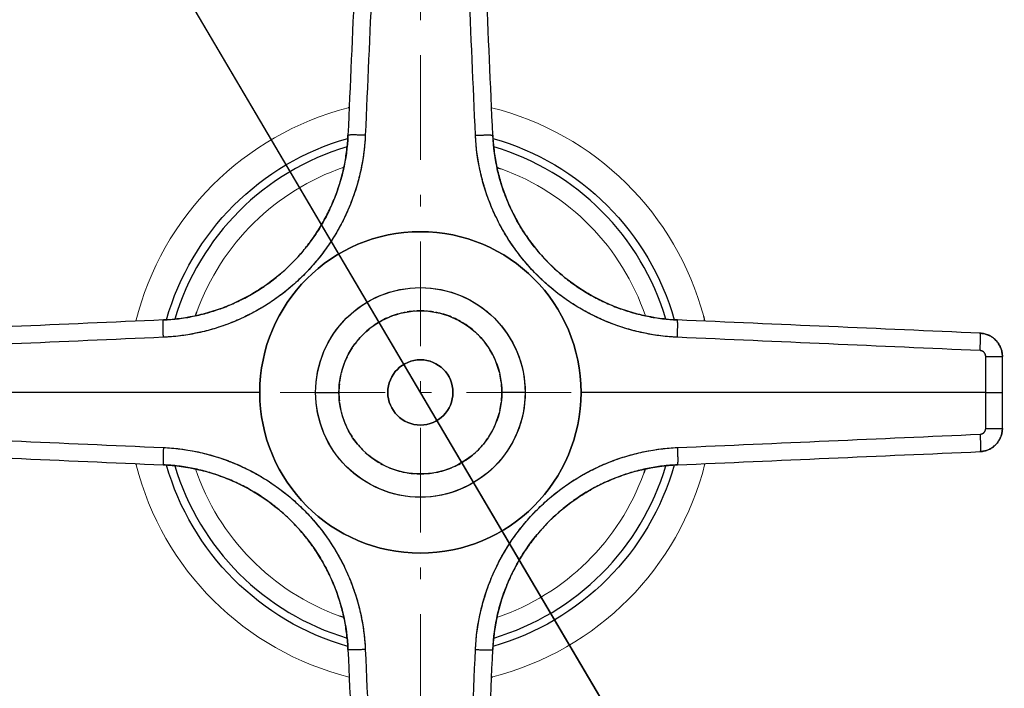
# Model space of a CAD drawing. Header units: millimetres. Extents: x 18 to 610, y -123 to 280.
# Tile 57 of 83: x 425 to 467, y -43 to -14. Entities that reach past the tile are written whole.
import ezdxf

# ---------------------------------------------------------------- set-up
doc = ezdxf.new("R2010")
doc.units = ezdxf.units.MM
doc.linetypes.add('CENTER', pattern=[8, 4.5, -1.5, 0.5, -1.5])
doc.linetypes.add('SOLID', pattern=[0])
doc.styles.add('Arial', font='Arial.ttf', dxfattribs={"height": 7})
doc.dimstyles.get("Standard").update_dxf_attribs({"dimtxt": 5, "dimasz": 5, "dimexe": 0.18, "dimexo": 0.0625, "dimgap": 0.09, "dimtad": 0, "dimtih": 1, "dimtoh": 1, "dimdec": 4, "dimzin": 0, "dimdsep": 46, "dimtxsty": 'Arial', "dimcen": 0.09, "dimadec": 0, "dimazin": 0, "dimtfac": 1, "dimtdec": 4, "dimtofl": 0, "dimtmove": 0, "dimatfit": 3, "dimfxl": 0, "dimtolj": 1, "dimtzin": 0, "dimarcsym": 0})

# ---------------------------------------------------------------- blocks, each defined once
blk = doc.blocks.new('*D6')
at = {"color": 0, "lineweight": -2}
for p, q in [((475.144, -86.426), (389.107, 59.337)), ((408.976, 25.674), (471.585, -80.398))]:
    blk.add_line(p, q, dxfattribs=at)
at = {"color": 0}
blk.add_solid([(470.581, -80.991), (472.59, -79.805), (475.144, -86.426)], dxfattribs=at)
at = {"layer": 'Defpoints', "color": 0}
for p in [(408.976, 25.674), (475.144, -86.426)]:
    blk.add_point(p, dxfattribs=at)
at = {"color": 0, "lineweight": 9, "insert": (405.057, 46.609), "char_height": 7, "attachment_point": 5, "rotation": 300.5513, "style": 'Arial'}
blk.add_mtext('\\A1;Ø130.2', dxfattribs=at)
blk = doc.blocks.new('BlockOfCenters_5', base_point=(442.06, -30.376))
at = {"color": 6, "linetype": 'CENTER', "lineweight": 9}
for points in [[(442.06, 48.104), (442.06, -108.856)], [(520.54, -30.376), (363.58, -30.376)]]:
    blk.add_lwpolyline(points, dxfattribs=at)
blk = doc.blocks.new('BlockOfViews_7')
at = {"linetype": 'SOLID', "lineweight": 30}
for p, q in [((435.16, -30.376, 73.928), (417.777, -30.376, 73.169)), ((466.343, -30.376, 73.169), (448.96, -30.376, 73.928))]:
    blk.add_line(p, q, dxfattribs=at)
for centre, radius, start, end in [((442.06, -30.376, -7.773), 65.4, 48.54992, 318.36116), ((442.06, -30.376, 10.227), 65.086, 48.87291, 318.68174), ((442.06, -30.376, 10.227), 45.553, 33.4651, 175.5936), ((442.06, -30.376, 10.227), 45.519, 33.399, 175.5901), ((442.06, -30.376, 23.995), 12.6, 104.0456, 104.2857), ((442.06, -30.376, 64.134), 11.007, 106.6172, 163.3828), ((442.06, -30.376, 64.134), 11.007, 16.6172, 73.3828), ((442.06, -30.376, 73.928), 6.9, 0.001, 179.999), ((442.06, -30.376, 72.928), 3.5, 100.8164, 112.5213), ((442.06, -30.376, 72.928), 3.5, 93.6828, 99.2976), ((442.06, -30.376, 72.928), 3.5, 87.429, 92.5629), ((442.06, -30.376, 72.928), 3.5, 80.7108, 86.3286), ((442.06, -30.376, 72.928), 3.5, 67.4787, 79.1894), ((442.06, -30.376, 72.928), 3.5, 120.863, 132.5532), ((442.06, -30.376, 72.928), 3.5, 113.8253, 119.4408), ((442.06, -30.376, 72.928), 3.5, 60.5681, 66.1841), ((442.06, -30.376, 72.928), 3.5, 47.4507, 59.1384), ((442.06, -30.376, 23.995), 12.6, 14.0452, 15), ((442.06, -30.376, 72.928), 3.5, 133.9524, 139.6007), ((442.06, -30.376, 72.928), 3.5, 40.4066, 46.0535), ((442.06, -30.376, 72.928), 3.5, 140.8344, 145.8478), ((442.06, -30.376, 72.928), 3.5, 34.1472, 39.1619), ((442.06, -30.376, 72.928), 3.5, 146.9964, 152.6056), ((442.06, -30.376, 72.928), 3.5, 27.3985, 33.01), ((442.06, -30.376, 72.928), 3.5, 154.0849, 165.8405), ((442.06, -30.376, 41.928), 1.4, 0, 180), ((442.06, -30.376, 72.928), 3.5, 14.16, 25.9174), ((442.06, -30.376, 72.928), 3.5, 167.1179, 172.775), ((442.06, -30.376, 72.928), 3.5, 7.2266, 12.8842), ((442.06, -30.376, 72.928), 3.5, 174.0862, 180), ((442.06, -30.376, 72.928), 3.5, 0, 5.9132), ((442.06, -30.376, 73.928), 6.9, 180.001, 359.999), ((442.06, -30.376, 72.928), 3.5, 180, 185.9132), ((442.06, -30.376, 41.928), 1.4, 180, 0), ((442.06, -30.376, 72.928), 3.5, 354.0862, 0), ((442.06, -30.376, 72.928), 3.5, 187.2266, 192.8843), ((442.06, -30.376, 72.928), 3.5, 347.1178, 352.775), ((442.06, -30.376, 72.928), 3.5, 194.16, 205.9174), ((442.06, -30.376, 72.928), 3.5, 334.0849, 345.8405), ((442.06, -30.376, 72.928), 3.5, 207.3985, 213.01), ((442.06, -30.376, 72.928), 3.5, 326.9964, 332.6056), ((442.06, -30.376, 72.928), 3.5, 214.1472, 219.1619), ((442.06, -30.376, 72.928), 3.5, 320.8344, 325.8478), ((442.06, -30.376, 72.928), 3.5, 220.4066, 226.0535), ((442.06, -30.376, 72.928), 3.5, 227.4507, 239.1384), ((442.06, -30.376, 72.928), 3.5, 300.863, 312.5531), ((442.06, -30.376, 72.928), 3.5, 313.9524, 319.6007), ((442.06, -30.376, 23.995), 12.6, 194.0456, 194.2857), ((442.06, -30.376, 64.134), 11.007, 196.6172, 253.3828), ((442.06, -30.376, 72.928), 3.5, 240.5681, 246.1841), ((442.06, -30.376, 72.928), 3.5, 247.4787, 259.1894), ((442.06, -30.376, 72.928), 3.5, 260.7108, 266.3286), ((442.06, -30.376, 72.928), 3.5, 273.6829, 279.2976), ((442.06, -30.376, 72.928), 3.5, 280.8164, 292.5213), ((442.06, -30.376, 72.928), 3.5, 293.8253, 299.4408), ((442.06, -30.376, 64.134), 11.007, 286.6172, 343.3828), ((442.06, -30.376, 10.227), 45.553, 184.4064, 339.4342), ((442.06, -30.376, 10.227), 45.519, 184.4099, 339.4181), ((442.06, -30.376, 72.928), 3.5, 267.429, 272.5629), ((442.06, -30.376, 23.995), 12.6, 284.0456, 284.2857)]:
    blk.add_arc(centre, radius, start, end, dxfattribs=at)
at = {"color": 196, "linetype": 'SOLID', "lineweight": 9}
for start, end in [(104.2857, 165.9544), (15, 75.9544), (194.2857, 255.9544), (284.2857, 345.9548)]:
    blk.add_arc((442.06, -30.376, 23.995), 12.6, start, end, dxfattribs=at)
at = {"linetype": 'SOLID', "lineweight": 30, "extrusion": (0, 0, -1)}
for centre, radius, start, end in [((-442.06, -30.376, -25.462), 11.344, 15.9559, 74.0441), ((-442.06, -30.376, -25.462), 11.344, 105.9559, 164.0446), ((-442.06, -30.376, -64.927), 10.207, 108.7945, 109.8305), ((-442.06, -30.376, -73.928), 4.5, 0.001, 179.999), ((-442.06, -30.376, -64.927), 10.207, 18.7945, 19.8305), ((-442.06, -30.376, -41.928), 1.4, 0.0018, 179.9982), ((-442.06, -30.376, -73.928), 4.5, 180.001, 359.999), ((-442.06, -30.376, -41.928), 1.4, 180.0018, 359.9982), ((-442.06, -30.376, -25.462), 11.344, 285.9559, 344.0441), ((-442.06, -30.376, -25.462), 11.344, 195.9554, 254.0441), ((-442.06, -30.376, -64.927), 10.207, 198.7945, 199.8305), ((-442.06, -30.376, -64.927), 10.207, 288.7945, 289.8305)]:
    blk.add_arc(centre, radius, start, end, dxfattribs=at)
at = {"color": 196, "linetype": 'SOLID', "lineweight": 9, "extrusion": (0, 0, -1)}
for start, end in [(19.8305, 71.2055), (109.8305, 161.2055), (289.8305, 341.2055), (199.8305, 251.2055)]:
    blk.add_arc((-442.06, -30.376, -64.927), 10.207, start, end, dxfattribs=at)
at = {"linetype": 'SOLID', "lineweight": 30, "extrusion": (0, -1.75195e-15, -1)}
blk.add_arc((-442.06, -30.376, -73.928), 6.9, 0, 180, dxfattribs=at)
at = {"linetype": 'SOLID', "lineweight": 30, "extrusion": (0, 1.75195e-15, -1)}
blk.add_arc((-442.06, -30.376, -73.928), 6.9, 180, 0, dxfattribs=at)
at = {"linetype": 'SOLID', "lineweight": 30}
for points, knots in [([(439.518, -6.332, 72.427), (439.424, -8.5, 72.521), (439.234, -12.835, 72.709), (439.045, -17.169, 72.895), (438.95, -19.337, 72.987)], [0, 0, 0, 0, 6.51434, 13.028925, 13.028925, 13.028925, 13.028925]), ([(440.265, -6.333, 73.176), (440.17, -8.5, 73.271), (439.98, -12.835, 73.458), (439.789, -17.17, 73.645), (439.693, -19.337, 73.736)], [0, 0, 0, 0, 6.51434, 13.028925, 13.028925, 13.028925, 13.028925]), ([(444.427, -19.337, 73.736), (444.331, -17.17, 73.645), (444.14, -12.835, 73.458), (443.95, -8.5, 73.271), (443.855, -6.333, 73.176)], [0, 0, 0, 0, 6.514585, 13.028925, 13.028925, 13.028925, 13.028925]), ([(445.169, -19.337, 72.987), (445.075, -17.169, 72.895), (444.886, -12.835, 72.709), (444.696, -8.5, 72.521), (444.602, -6.332, 72.427)], [0, 0, 0, 0, 6.514585, 13.028925, 13.028925, 13.028925, 13.028925]), ([(431.02, -27.267, 72.987), (431.236, -27.257, 72.997), (431.452, -27.239, 73.007), (431.881, -27.187, 73.026), (432.094, -27.152, 73.036), (432.518, -27.066, 73.054), (432.728, -27.015, 73.063), (433.144, -26.897, 73.08), (433.349, -26.829, 73.089), (433.754, -26.679, 73.104), (433.954, -26.595, 73.112), (434.345, -26.414, 73.126), (434.538, -26.315, 73.132), (434.914, -26.104, 73.143), (435.098, -25.99, 73.148), (435.457, -25.75, 73.157), (435.632, -25.623, 73.161), (435.971, -25.355, 73.166), (436.135, -25.215, 73.168), (436.452, -24.921, 73.17), (436.605, -24.768, 73.17), (436.899, -24.451, 73.168), (437.039, -24.287, 73.166), (437.307, -23.948, 73.161), (437.434, -23.773, 73.157), (437.674, -23.415, 73.148), (437.787, -23.23, 73.143), (437.999, -22.854, 73.132), (438.097, -22.662, 73.126), (438.279, -22.27, 73.112), (438.362, -22.07, 73.104), (438.513, -21.665, 73.089), (438.58, -21.46, 73.08), (438.699, -21.044, 73.063), (438.75, -20.834, 73.054), (438.836, -20.411, 73.036), (438.871, -20.197, 73.026), (438.923, -19.768, 73.007), (438.941, -19.552, 72.997), (438.95, -19.337, 72.987)], [0, 0, 0, 0, 0.08364, 0.08364, 0.16728, 0.16728, 0.250921, 0.250921, 0.334561, 0.334561, 0.418201, 0.418201, 0.501841, 0.501841, 0.585481, 0.585481, 0.669121, 0.669121, 0.752762, 0.752762, 0.836402, 0.836402, 0.920042, 0.920042, 1.003682, 1.003682, 1.087322, 1.087322, 1.170962, 1.170962, 1.254603, 1.254603, 1.338243, 1.338243, 1.421883, 1.421883, 1.505523, 1.505523, 1.589163, 1.589163, 1.589163, 1.589163]), ([(438.95, -19.337, 72.987), (438.928, -19.849, 73.011), (438.823, -20.614, 73.045), (438.544, -21.603, 73.086), (438.267, -22.321, 73.114), (437.924, -23.012, 73.138), (437.384, -23.885, 73.162), (436.561, -24.877, 73.175), (435.569, -25.7, 73.162), (434.695, -26.24, 73.138), (434.005, -26.583, 73.114), (433.286, -26.86, 73.086), (432.298, -27.139, 73.045), (431.533, -27.244, 73.011), (431.02, -27.267, 72.987)], [0, 0, 0, 0, 1.600006, 2.400337, 3.200989, 4.00207, 4.803581, 6.40589, 8.008198, 8.80971, 9.61079, 10.411442, 11.211774, 12.811779, 12.811779, 12.811779, 12.811779]), ([(439.693, -19.337, 73.736), (439.682, -19.573, 73.746), (439.663, -19.808, 73.756), (439.605, -20.277, 73.775), (439.567, -20.51, 73.785), (439.473, -20.972, 73.803), (439.417, -21.201, 73.812), (439.286, -21.654, 73.83), (439.212, -21.878, 73.838), (439.047, -22.319, 73.854), (438.955, -22.537, 73.861), (438.756, -22.965, 73.875), (438.648, -23.175, 73.881), (438.416, -23.586, 73.893), (438.292, -23.787, 73.898), (438.028, -24.179, 73.907), (437.888, -24.37, 73.91), (437.594, -24.741, 73.915), (437.441, -24.921, 73.917), (437.12, -25.269, 73.919), (436.952, -25.436, 73.919), (436.605, -25.757, 73.917), (436.425, -25.911, 73.915), (436.054, -26.205, 73.91), (435.863, -26.344, 73.907), (435.471, -26.608, 73.898), (435.27, -26.732, 73.893), (434.859, -26.964, 73.881), (434.649, -27.072, 73.875), (434.221, -27.272, 73.861), (434.003, -27.363, 73.854), (433.561, -27.529, 73.838), (433.338, -27.602, 73.83), (432.885, -27.733, 73.812), (432.656, -27.789, 73.803), (432.194, -27.883, 73.785), (431.961, -27.921, 73.775), (431.492, -27.979, 73.756), (431.257, -27.999, 73.746), (431.021, -28.009, 73.736)], [0, 0, 0, 0, 0.685109, 0.685109, 1.370217, 1.370217, 2.055326, 2.055326, 2.740435, 2.740435, 3.425543, 3.425543, 4.110652, 4.110652, 4.795761, 4.795761, 5.480869, 5.480869, 6.165978, 6.165978, 6.851087, 6.851087, 7.536196, 7.536196, 8.221304, 8.221304, 8.906413, 8.906413, 9.591522, 9.591522, 10.27663, 10.27663, 10.961739, 10.961739, 11.646848, 11.646848, 12.331956, 12.331956, 13.017065, 13.017065, 13.017065, 13.017065]), ([(439.693, -19.337, 73.736), (439.668, -19.896, 73.76), (439.553, -20.731, 73.794), (439.246, -21.809, 73.836), (438.942, -22.593, 73.863), (438.566, -23.347, 73.887), (437.974, -24.301, 73.911), (437.071, -25.387, 73.924), (435.985, -26.29, 73.911), (435.031, -26.882, 73.887), (434.277, -27.258, 73.863), (433.493, -27.562, 73.836), (432.415, -27.869, 73.794), (431.58, -27.984, 73.76), (431.021, -28.009, 73.736)], [0, 0, 0, 0, 1.600006, 2.400337, 3.200989, 4.00207, 4.803581, 6.40589, 8.008198, 8.80971, 9.61079, 10.411442, 11.211774, 12.811779, 12.811779, 12.811779, 12.811779]), ([(453.099, -28.009, 73.736), (452.863, -27.999, 73.746), (452.628, -27.979, 73.756), (452.159, -27.921, 73.775), (451.926, -27.883, 73.785), (451.464, -27.789, 73.803), (451.235, -27.733, 73.812), (450.782, -27.602, 73.83), (450.558, -27.529, 73.838), (450.117, -27.363, 73.854), (449.899, -27.272, 73.861), (449.471, -27.072, 73.875), (449.261, -26.964, 73.881), (448.85, -26.732, 73.893), (448.649, -26.608, 73.898), (448.257, -26.345, 73.907), (448.066, -26.204, 73.91), (447.695, -25.911, 73.915), (447.515, -25.757, 73.917), (447.167, -25.436, 73.919), (447, -25.269, 73.919), (446.679, -24.921, 73.917), (446.525, -24.741, 73.915), (446.231, -24.37, 73.91), (446.092, -24.179, 73.907), (445.828, -23.787, 73.898), (445.704, -23.586, 73.893), (445.472, -23.175, 73.881), (445.364, -22.965, 73.875), (445.164, -22.537, 73.861), (445.073, -22.319, 73.854), (444.907, -21.878, 73.838), (444.833, -21.654, 73.83), (444.703, -21.201, 73.812), (444.647, -20.972, 73.803), (444.553, -20.51, 73.785), (444.515, -20.277, 73.775), (444.457, -19.808, 73.756), (444.437, -19.573, 73.746), (444.427, -19.337, 73.736)], [0, 0, 0, 0, 0.685109, 0.685109, 1.370217, 1.370217, 2.055326, 2.055326, 2.740435, 2.740435, 3.425543, 3.425543, 4.110652, 4.110652, 4.795761, 4.795761, 5.480869, 5.480869, 6.165978, 6.165978, 6.851087, 6.851087, 7.536196, 7.536196, 8.221304, 8.221304, 8.906413, 8.906413, 9.591522, 9.591522, 10.27663, 10.27663, 10.961739, 10.961739, 11.646848, 11.646848, 12.331956, 12.331956, 13.017065, 13.017065, 13.017065, 13.017065]), ([(453.099, -28.009, 73.736), (452.54, -27.984, 73.76), (451.705, -27.869, 73.794), (450.627, -27.562, 73.836), (449.843, -27.258, 73.863), (449.089, -26.882, 73.887), (448.134, -26.29, 73.911), (447.049, -25.387, 73.924), (446.146, -24.301, 73.911), (445.554, -23.347, 73.887), (445.178, -22.593, 73.863), (444.874, -21.809, 73.836), (444.567, -20.731, 73.794), (444.452, -19.896, 73.76), (444.427, -19.337, 73.736)], [0, 0, 0, 0, 1.600006, 2.400337, 3.200989, 4.00207, 4.803581, 6.40589, 8.008198, 8.80971, 9.61079, 10.411442, 11.211774, 12.811779, 12.811779, 12.811779, 12.811779]), ([(453.099, -27.267, 72.987), (452.587, -27.244, 73.011), (451.822, -27.139, 73.045), (450.833, -26.86, 73.086), (450.115, -26.583, 73.114), (449.424, -26.24, 73.138), (448.551, -25.7, 73.162), (447.559, -24.877, 73.175), (446.736, -23.885, 73.162), (446.196, -23.012, 73.138), (445.853, -22.321, 73.114), (445.576, -21.603, 73.086), (445.297, -20.614, 73.045), (445.192, -19.849, 73.011), (445.169, -19.337, 72.987)], [0, 0, 0, 0, 1.600006, 2.400337, 3.200989, 4.00207, 4.803581, 6.40589, 8.008198, 8.80971, 9.61079, 10.411442, 11.211774, 12.811779, 12.811779, 12.811779, 12.811779]), ([(445.169, -19.337, 72.987), (445.179, -19.552, 72.997), (445.197, -19.768, 73.007), (445.249, -20.197, 73.026), (445.284, -20.411, 73.036), (445.37, -20.834, 73.054), (445.421, -21.044, 73.063), (445.539, -21.46, 73.08), (445.607, -21.665, 73.089), (445.757, -22.07, 73.104), (445.841, -22.27, 73.112), (446.022, -22.662, 73.126), (446.121, -22.854, 73.132), (446.332, -23.23, 73.143), (446.446, -23.415, 73.148), (446.686, -23.773, 73.157), (446.813, -23.948, 73.161), (447.081, -24.287, 73.166), (447.221, -24.451, 73.168), (447.515, -24.768, 73.17), (447.667, -24.921, 73.17), (447.985, -25.215, 73.168), (448.149, -25.355, 73.166), (448.488, -25.623, 73.161), (448.663, -25.75, 73.157), (449.021, -25.99, 73.148), (449.206, -26.104, 73.143), (449.582, -26.315, 73.132), (449.774, -26.414, 73.126), (450.166, -26.595, 73.112), (450.366, -26.679, 73.104), (450.771, -26.829, 73.089), (450.976, -26.897, 73.08), (451.392, -27.015, 73.063), (451.602, -27.066, 73.054), (452.025, -27.152, 73.036), (452.239, -27.187, 73.026), (452.668, -27.239, 73.007), (452.884, -27.257, 72.997), (453.099, -27.267, 72.987)], [0, 0, 0, 0, 0.08364, 0.08364, 0.16728, 0.16728, 0.250921, 0.250921, 0.334561, 0.334561, 0.418201, 0.418201, 0.501841, 0.501841, 0.585481, 0.585481, 0.669121, 0.669121, 0.752762, 0.752762, 0.836402, 0.836402, 0.920042, 0.920042, 1.003682, 1.003682, 1.087322, 1.087322, 1.170962, 1.170962, 1.254603, 1.254603, 1.338243, 1.338243, 1.421883, 1.421883, 1.505523, 1.505523, 1.589163, 1.589163, 1.589163, 1.589163]), ([(431.02, -27.267, 72.987), (428.853, -27.361, 72.895), (424.518, -27.55, 72.709), (420.184, -27.74, 72.521), (418.016, -27.834, 72.427)], [0, 0, 0, 0, 6.514585, 13.028925, 13.028925, 13.028925, 13.028925]), ([(466.104, -27.834, 72.427), (463.936, -27.74, 72.521), (459.601, -27.55, 72.709), (455.267, -27.361, 72.895), (453.099, -27.267, 72.987)], [0, 0, 0, 0, 6.51434, 13.028925, 13.028925, 13.028925, 13.028925]), ([(466.104, -27.834, 72.427), (466.13, -27.836, 72.427), (466.157, -27.838, 72.427), (466.21, -27.844, 72.426), (466.236, -27.849, 72.426), (466.289, -27.86, 72.425), (466.315, -27.866, 72.425), (466.366, -27.881, 72.424), (466.391, -27.89, 72.424), (466.441, -27.909, 72.424), (466.466, -27.919, 72.423), (466.514, -27.942, 72.423), (466.538, -27.955, 72.423), (466.584, -27.981, 72.422), (466.607, -27.996, 72.422), (466.651, -28.026, 72.421), (466.672, -28.042, 72.421), (466.714, -28.076, 72.421), (466.734, -28.094, 72.421), (466.773, -28.131, 72.42), (466.791, -28.151, 72.42), (466.827, -28.191, 72.42), (466.844, -28.212, 72.419), (466.876, -28.255, 72.419), (466.891, -28.277, 72.419), (466.92, -28.322, 72.419), (466.933, -28.345, 72.419), (466.958, -28.393, 72.418), (466.969, -28.417, 72.418), (466.99, -28.466, 72.418), (467, -28.491, 72.418), (467.017, -28.542, 72.418), (467.024, -28.568, 72.418), (467.037, -28.62, 72.418), (467.043, -28.647, 72.418), (467.051, -28.7, 72.418), (467.054, -28.726, 72.418), (467.059, -28.78, 72.418), (467.06, -28.807, 72.418), (467.06, -28.833, 72.418)], [0, 0, 0, 0, 0.080133, 0.080133, 0.160266, 0.160266, 0.240399, 0.240399, 0.320532, 0.320532, 0.400665, 0.400665, 0.480798, 0.480798, 0.560931, 0.560931, 0.641064, 0.641064, 0.721196, 0.721196, 0.801329, 0.801329, 0.881462, 0.881462, 0.961595, 0.961595, 1.041728, 1.041728, 1.121861, 1.121861, 1.201994, 1.201994, 1.282127, 1.282127, 1.36226, 1.36226, 1.442393, 1.442393, 1.522526, 1.522526, 1.522526, 1.522526]), ([(467.06, -28.833, 72.418), (467.06, -28.77, 72.417), (467.051, -28.674, 72.418), (467.021, -28.55, 72.418), (466.989, -28.46, 72.418), (466.949, -28.373, 72.418), (466.901, -28.29, 72.419), (466.846, -28.213, 72.419), (466.783, -28.141, 72.42), (466.714, -28.075, 72.421), (466.639, -28.016, 72.422), (466.558, -27.965, 72.422), (466.473, -27.921, 72.423), (466.384, -27.886, 72.424), (466.262, -27.85, 72.425), (466.167, -27.837, 72.427), (466.104, -27.834, 72.427)], [0, 0, 0, 0, 0.12853, 0.192797, 0.257069, 0.321347, 0.385632, 0.449928, 0.514236, 0.578552, 0.642886, 0.707239, 0.771612, 0.83601, 0.900433, 1.029368, 1.029368, 1.029368, 1.029368]), ([(431.021, -28.009, 73.736), (428.853, -28.105, 73.645), (424.518, -28.296, 73.458), (420.184, -28.486, 73.271), (418.016, -28.581, 73.176)], [0, 0, 0, 0, 6.514585, 13.028925, 13.028925, 13.028925, 13.028925]), ([(466.103, -28.581, 73.176), (463.936, -28.486, 73.271), (459.601, -28.296, 73.458), (455.266, -28.105, 73.645), (453.099, -28.009, 73.736)], [0, 0, 0, 0, 6.51434, 13.028925, 13.028925, 13.028925, 13.028925]), ([(466.343, -28.831, 73.167), (466.343, -28.825, 73.167), (466.342, -28.818, 73.167), (466.341, -28.804, 73.167), (466.34, -28.798, 73.167), (466.338, -28.785, 73.167), (466.337, -28.778, 73.167), (466.334, -28.765, 73.167), (466.332, -28.759, 73.167), (466.327, -28.746, 73.167), (466.325, -28.74, 73.167), (466.32, -28.727, 73.168), (466.317, -28.721, 73.168), (466.311, -28.709, 73.168), (466.307, -28.703, 73.168), (466.3, -28.692, 73.168), (466.296, -28.686, 73.168), (466.288, -28.676, 73.169), (466.284, -28.67, 73.169), (466.275, -28.66, 73.169), (466.271, -28.656, 73.169), (466.261, -28.646, 73.17), (466.256, -28.642, 73.17), (466.246, -28.633, 73.17), (466.24, -28.629, 73.171), (466.229, -28.622, 73.171), (466.224, -28.618, 73.171), (466.212, -28.611, 73.172), (466.206, -28.608, 73.172), (466.194, -28.603, 73.173), (466.188, -28.6, 73.173), (466.175, -28.595, 73.173), (466.169, -28.593, 73.174), (466.156, -28.589, 73.174), (466.15, -28.588, 73.175), (466.137, -28.585, 73.175), (466.13, -28.584, 73.175), (466.117, -28.582, 73.176), (466.11, -28.581, 73.176), (466.103, -28.581, 73.176)], [0, 0, 0, 0, 0.00152552, 0.00152552, 0.00305104, 0.00305104, 0.00457656, 0.00457656, 0.00610209, 0.00610209, 0.00762761, 0.00762761, 0.00915313, 0.00915313, 0.01067865, 0.01067865, 0.01220417, 0.01220417, 0.01372969, 0.01372969, 0.01525521, 0.01525521, 0.01678074, 0.01678074, 0.01830626, 0.01830626, 0.01983178, 0.01983178, 0.0213573, 0.0213573, 0.02288282, 0.02288282, 0.02440834, 0.02440834, 0.02593386, 0.02593386, 0.02745939, 0.02745939, 0.02898491, 0.02898491, 0.02898491, 0.02898491]), ([(466.343, -28.831, 73.167), (466.343, -28.815, 73.167), (466.34, -28.791, 73.167), (466.333, -28.76, 73.167), (466.325, -28.738, 73.167), (466.315, -28.716, 73.168), (466.303, -28.695, 73.168), (466.289, -28.676, 73.169), (466.273, -28.658, 73.169), (466.256, -28.641, 73.17), (466.237, -28.627, 73.171), (466.217, -28.614, 73.172), (466.196, -28.603, 73.173), (466.174, -28.594, 73.173), (466.143, -28.585, 73.175), (466.119, -28.582, 73.176), (466.103, -28.581, 73.176)], [0, 0, 0, 0, 0.12853, 0.192797, 0.257069, 0.321347, 0.385632, 0.449928, 0.514236, 0.578552, 0.642886, 0.707239, 0.771612, 0.83601, 0.900433, 1.029368, 1.029368, 1.029368, 1.029368]), ([(466.343, -30.376, 73.169), (466.343, -30.349, 73.169), (466.343, -30.322, 73.169), (466.343, -30.268, 73.169), (466.343, -30.241, 73.169), (466.343, -30.186, 73.169), (466.343, -30.159, 73.169), (466.343, -30.105, 73.169), (466.343, -30.078, 73.169), (466.343, -30.024, 73.169), (466.343, -29.997, 73.169), (466.343, -29.942, 73.169), (466.343, -29.915, 73.169), (466.343, -29.861, 73.169), (466.343, -29.834, 73.169), (466.343, -29.78, 73.169), (466.343, -29.753, 73.169), (466.343, -29.699, 73.169), (466.343, -29.671, 73.169), (466.343, -29.617, 73.168), (466.343, -29.59, 73.168), (466.343, -29.536, 73.168), (466.343, -29.509, 73.168), (466.343, -29.455, 73.168), (466.343, -29.428, 73.168), (466.343, -29.373, 73.168), (466.343, -29.346, 73.168), (466.343, -29.292, 73.168), (466.343, -29.265, 73.168), (466.343, -29.211, 73.168), (466.343, -29.184, 73.168), (466.343, -29.129, 73.168), (466.343, -29.102, 73.168), (466.343, -29.048, 73.167), (466.343, -29.021, 73.167), (466.343, -28.967, 73.167), (466.343, -28.94, 73.167), (466.343, -28.886, 73.167), (466.343, -28.858, 73.167), (466.343, -28.831, 73.167)], [0, 0, 0, 0, 0.00334826, 0.00334826, 0.00669652, 0.00669652, 0.01004477, 0.01004477, 0.01339303, 0.01339303, 0.01674129, 0.01674129, 0.02008955, 0.02008955, 0.0234378, 0.0234378, 0.02678606, 0.02678606, 0.03013432, 0.03013432, 0.03348258, 0.03348258, 0.03683084, 0.03683084, 0.04017909, 0.04017909, 0.04352735, 0.04352735, 0.04687561, 0.04687561, 0.05022387, 0.05022387, 0.05357212, 0.05357212, 0.05692038, 0.05692038, 0.06026864, 0.06026864, 0.0636169, 0.0636169, 0.0636169, 0.0636169]), ([(466.343, -31.921, 73.167), (466.343, -31.894, 73.167), (466.343, -31.867, 73.167), (466.343, -31.812, 73.167), (466.343, -31.785, 73.167), (466.343, -31.731, 73.167), (466.343, -31.704, 73.167), (466.343, -31.65, 73.168), (466.343, -31.623, 73.168), (466.343, -31.569, 73.168), (466.343, -31.541, 73.168), (466.343, -31.487, 73.168), (466.343, -31.46, 73.168), (466.343, -31.406, 73.168), (466.343, -31.379, 73.168), (466.343, -31.325, 73.168), (466.343, -31.298, 73.168), (466.343, -31.243, 73.168), (466.343, -31.216, 73.168), (466.343, -31.162, 73.168), (466.343, -31.135, 73.168), (466.343, -31.081, 73.169), (466.343, -31.054, 73.169), (466.343, -30.999, 73.169), (466.343, -30.972, 73.169), (466.343, -30.918, 73.169), (466.343, -30.891, 73.169), (466.343, -30.837, 73.169), (466.343, -30.81, 73.169), (466.343, -30.756, 73.169), (466.343, -30.728, 73.169), (466.343, -30.674, 73.169), (466.343, -30.647, 73.169), (466.343, -30.593, 73.169), (466.343, -30.566, 73.169), (466.343, -30.512, 73.169), (466.343, -30.485, 73.169), (466.343, -30.43, 73.169), (466.343, -30.403, 73.169), (466.343, -30.376, 73.169)], [0, 0, 0, 0, 0.0061437, 0.0061437, 0.0122874, 0.0122874, 0.0184311, 0.0184311, 0.0245748, 0.0245748, 0.0307185, 0.0307185, 0.0368621, 0.0368621, 0.0430058, 0.0430058, 0.0491495, 0.0491495, 0.0552932, 0.0552932, 0.0614369, 0.0614369, 0.0675806, 0.0675806, 0.0737243, 0.0737243, 0.079868, 0.079868, 0.0860117, 0.0860117, 0.0921554, 0.0921554, 0.098299, 0.098299, 0.1044427, 0.1044427, 0.1105864, 0.1105864, 0.1167301, 0.1167301, 0.1167301, 0.1167301]), ([(466.103, -32.171, 73.176), (466.11, -32.171, 73.176), (466.117, -32.17, 73.176), (466.13, -32.168, 73.175), (466.137, -32.167, 73.175), (466.15, -32.165, 73.175), (466.156, -32.163, 73.174), (466.169, -32.159, 73.174), (466.175, -32.157, 73.173), (466.188, -32.152, 73.173), (466.194, -32.15, 73.173), (466.206, -32.144, 73.172), (466.212, -32.141, 73.172), (466.224, -32.134, 73.171), (466.229, -32.13, 73.171), (466.24, -32.123, 73.171), (466.246, -32.119, 73.17), (466.256, -32.11, 73.17), (466.261, -32.106, 73.17), (466.271, -32.097, 73.169), (466.275, -32.092, 73.169), (466.284, -32.082, 73.169), (466.288, -32.077, 73.169), (466.296, -32.066, 73.168), (466.3, -32.06, 73.168), (466.307, -32.049, 73.168), (466.311, -32.043, 73.168), (466.317, -32.031, 73.168), (466.32, -32.025, 73.168), (466.325, -32.013, 73.167), (466.327, -32.006, 73.167), (466.332, -31.994, 73.167), (466.334, -31.987, 73.167), (466.337, -31.974, 73.167), (466.338, -31.968, 73.167), (466.34, -31.954, 73.167), (466.341, -31.948, 73.167), (466.342, -31.934, 73.167), (466.343, -31.928, 73.167), (466.343, -31.921, 73.167)], [0, 0, 0, 0, 0.019912, 0.019912, 0.0398239, 0.0398239, 0.0597359, 0.0597359, 0.0796479, 0.0796479, 0.0995599, 0.0995599, 0.1194718, 0.1194718, 0.1393838, 0.1393838, 0.1592958, 0.1592958, 0.1792077, 0.1792077, 0.1991197, 0.1991197, 0.2190317, 0.2190317, 0.2389437, 0.2389437, 0.2588556, 0.2588556, 0.2787676, 0.2787676, 0.2986796, 0.2986796, 0.3185915, 0.3185915, 0.3385035, 0.3385035, 0.3584155, 0.3584155, 0.3783275, 0.3783275, 0.3783275, 0.3783275]), ([(466.103, -32.171, 73.176), (466.119, -32.17, 73.176), (466.143, -32.167, 73.175), (466.174, -32.158, 73.173), (466.196, -32.149, 73.173), (466.217, -32.138, 73.172), (466.237, -32.126, 73.171), (466.256, -32.111, 73.17), (466.273, -32.094, 73.169), (466.289, -32.076, 73.169), (466.303, -32.057, 73.168), (466.315, -32.036, 73.168), (466.325, -32.014, 73.167), (466.333, -31.992, 73.167), (466.34, -31.961, 73.167), (466.343, -31.937, 73.167), (466.343, -31.921, 73.167)], [0, 0, 0, 0, 0.128935, 0.193358, 0.257756, 0.322129, 0.386482, 0.450816, 0.515132, 0.57944, 0.643736, 0.708021, 0.772299, 0.836571, 0.900838, 1.029368, 1.029368, 1.029368, 1.029368]), ([(467.06, -31.919, 72.418), (467.06, -31.946, 72.418), (467.059, -31.972, 72.418), (467.054, -32.026, 72.418), (467.051, -32.053, 72.418), (467.043, -32.106, 72.418), (467.037, -32.132, 72.418), (467.024, -32.184, 72.418), (467.017, -32.21, 72.418), (467, -32.261, 72.418), (466.99, -32.286, 72.418), (466.969, -32.335, 72.418), (466.958, -32.359, 72.418), (466.933, -32.407, 72.419), (466.92, -32.43, 72.419), (466.891, -32.476, 72.419), (466.876, -32.498, 72.419), (466.844, -32.541, 72.419), (466.827, -32.561, 72.42), (466.791, -32.601, 72.42), (466.773, -32.621, 72.42), (466.734, -32.658, 72.421), (466.714, -32.676, 72.421), (466.672, -32.71, 72.421), (466.651, -32.726, 72.421), (466.607, -32.756, 72.422), (466.584, -32.771, 72.422), (466.538, -32.798, 72.423), (466.514, -32.81, 72.423), (466.466, -32.833, 72.423), (466.441, -32.844, 72.424), (466.391, -32.863, 72.424), (466.366, -32.871, 72.424), (466.315, -32.886, 72.425), (466.289, -32.893, 72.425), (466.236, -32.903, 72.426), (466.21, -32.908, 72.426), (466.157, -32.914, 72.427), (466.13, -32.917, 72.427), (466.104, -32.918, 72.427)], [0, 0, 0, 0, 0.080504, 0.080504, 0.161008, 0.161008, 0.241512, 0.241512, 0.322016, 0.322016, 0.40252, 0.40252, 0.483024, 0.483024, 0.563528, 0.563528, 0.644032, 0.644032, 0.724536, 0.724536, 0.805039, 0.805039, 0.885543, 0.885543, 0.966047, 0.966047, 1.046551, 1.046551, 1.127055, 1.127055, 1.207559, 1.207559, 1.288063, 1.288063, 1.368567, 1.368567, 1.449071, 1.449071, 1.529575, 1.529575, 1.529575, 1.529575]), ([(466.104, -32.918, 72.427), (466.167, -32.915, 72.427), (466.262, -32.902, 72.425), (466.384, -32.866, 72.424), (466.473, -32.831, 72.423), (466.558, -32.788, 72.422), (466.639, -32.736, 72.422), (466.714, -32.677, 72.421), (466.783, -32.612, 72.42), (466.846, -32.539, 72.419), (466.901, -32.462, 72.419), (466.949, -32.379, 72.418), (466.989, -32.292, 72.418), (467.021, -32.202, 72.418), (467.051, -32.078, 72.418), (467.06, -31.982, 72.417), (467.06, -31.919, 72.418)], [0, 0, 0, 0, 0.128935, 0.193358, 0.257756, 0.322129, 0.386482, 0.450816, 0.515132, 0.57944, 0.643736, 0.708021, 0.772299, 0.836571, 0.900838, 1.029368, 1.029368, 1.029368, 1.029368]), ([(418.016, -32.171, 73.176), (420.184, -32.266, 73.271), (424.518, -32.456, 73.458), (428.853, -32.647, 73.645), (431.021, -32.743, 73.736)], [0, 0, 0, 0, 6.51434, 13.028925, 13.028925, 13.028925, 13.028925]), ([(453.099, -32.743, 73.736), (455.266, -32.647, 73.645), (459.601, -32.456, 73.458), (463.936, -32.266, 73.271), (466.103, -32.171, 73.176)], [0, 0, 0, 0, 6.514585, 13.028925, 13.028925, 13.028925, 13.028925]), ([(418.016, -32.918, 72.427), (420.184, -33.012, 72.521), (424.518, -33.202, 72.709), (428.853, -33.391, 72.895), (431.02, -33.486, 72.987)], [0, 0, 0, 0, 6.51434, 13.028925, 13.028925, 13.028925, 13.028925]), ([(431.021, -32.743, 73.736), (431.257, -32.754, 73.746), (431.492, -32.773, 73.756), (431.961, -32.831, 73.775), (432.194, -32.869, 73.785), (432.656, -32.963, 73.803), (432.885, -33.019, 73.812), (433.338, -33.15, 73.83), (433.561, -33.224, 73.838), (434.003, -33.389, 73.854), (434.221, -33.481, 73.861), (434.649, -33.68, 73.875), (434.859, -33.788, 73.881), (435.27, -34.02, 73.893), (435.471, -34.144, 73.898), (435.863, -34.408, 73.907), (436.054, -34.548, 73.91), (436.425, -34.842, 73.915), (436.605, -34.995, 73.917), (436.952, -35.316, 73.919), (437.12, -35.484, 73.919), (437.441, -35.831, 73.917), (437.595, -36.011, 73.915), (437.889, -36.382, 73.91), (438.028, -36.573, 73.907), (438.292, -36.965, 73.898), (438.416, -37.166, 73.893), (438.648, -37.577, 73.881), (438.756, -37.787, 73.875), (438.955, -38.215, 73.861), (439.047, -38.433, 73.854), (439.212, -38.875, 73.838), (439.286, -39.098, 73.83), (439.417, -39.551, 73.812), (439.473, -39.78, 73.803), (439.567, -40.242, 73.785), (439.605, -40.475, 73.775), (439.663, -40.944, 73.756), (439.682, -41.179, 73.746), (439.693, -41.415, 73.736)], [0, 0, 0, 0, 0.685109, 0.685109, 1.370217, 1.370217, 2.055326, 2.055326, 2.740435, 2.740435, 3.425543, 3.425543, 4.110652, 4.110652, 4.795761, 4.795761, 5.480869, 5.480869, 6.165978, 6.165978, 6.851087, 6.851087, 7.536196, 7.536196, 8.221304, 8.221304, 8.906413, 8.906413, 9.591522, 9.591522, 10.27663, 10.27663, 10.961739, 10.961739, 11.646848, 11.646848, 12.331956, 12.331956, 13.017065, 13.017065, 13.017065, 13.017065]), ([(431.021, -32.743, 73.736), (431.58, -32.768, 73.76), (432.415, -32.883, 73.794), (433.493, -33.19, 73.836), (434.277, -33.494, 73.863), (435.031, -33.87, 73.887), (435.985, -34.462, 73.911), (437.071, -35.365, 73.924), (437.974, -36.451, 73.911), (438.566, -37.405, 73.887), (438.942, -38.159, 73.863), (439.246, -38.943, 73.836), (439.553, -40.021, 73.794), (439.668, -40.856, 73.76), (439.693, -41.415, 73.736)], [0, 0, 0, 0, 1.600006, 2.400337, 3.200989, 4.00207, 4.803581, 6.40589, 8.008198, 8.80971, 9.61079, 10.411442, 11.211774, 12.811779, 12.811779, 12.811779, 12.811779]), ([(444.427, -41.415, 73.736), (444.437, -41.179, 73.746), (444.457, -40.944, 73.756), (444.515, -40.475, 73.775), (444.553, -40.242, 73.785), (444.647, -39.78, 73.803), (444.703, -39.551, 73.812), (444.833, -39.098, 73.83), (444.907, -38.875, 73.838), (445.073, -38.433, 73.854), (445.164, -38.215, 73.861), (445.364, -37.787, 73.875), (445.472, -37.577, 73.881), (445.704, -37.166, 73.893), (445.828, -36.965, 73.898), (446.091, -36.573, 73.907), (446.231, -36.382, 73.91), (446.525, -36.011, 73.915), (446.679, -35.831, 73.917), (447, -35.484, 73.919), (447.167, -35.316, 73.919), (447.515, -34.995, 73.917), (447.695, -34.841, 73.915), (448.066, -34.547, 73.91), (448.257, -34.408, 73.907), (448.649, -34.144, 73.898), (448.85, -34.02, 73.893), (449.261, -33.788, 73.881), (449.471, -33.68, 73.875), (449.899, -33.481, 73.861), (450.117, -33.389, 73.854), (450.558, -33.224, 73.838), (450.782, -33.15, 73.83), (451.235, -33.019, 73.812), (451.464, -32.963, 73.803), (451.926, -32.869, 73.785), (452.159, -32.831, 73.775), (452.628, -32.773, 73.756), (452.863, -32.754, 73.746), (453.099, -32.743, 73.736)], [0, 0, 0, 0, 0.685109, 0.685109, 1.370217, 1.370217, 2.055326, 2.055326, 2.740435, 2.740435, 3.425543, 3.425543, 4.110652, 4.110652, 4.795761, 4.795761, 5.480869, 5.480869, 6.165978, 6.165978, 6.851087, 6.851087, 7.536196, 7.536196, 8.221304, 8.221304, 8.906413, 8.906413, 9.591522, 9.591522, 10.27663, 10.27663, 10.961739, 10.961739, 11.646848, 11.646848, 12.331956, 12.331956, 13.017065, 13.017065, 13.017065, 13.017065]), ([(444.427, -41.415, 73.736), (444.452, -40.856, 73.76), (444.567, -40.021, 73.794), (444.874, -38.943, 73.836), (445.178, -38.159, 73.863), (445.554, -37.405, 73.887), (446.146, -36.451, 73.911), (447.049, -35.365, 73.924), (448.134, -34.462, 73.911), (449.089, -33.87, 73.887), (449.843, -33.494, 73.863), (450.627, -33.19, 73.836), (451.705, -32.883, 73.794), (452.54, -32.768, 73.76), (453.099, -32.743, 73.736)], [0, 0, 0, 0, 1.600006, 2.400337, 3.200989, 4.00207, 4.803581, 6.40589, 8.008198, 8.80971, 9.61079, 10.411442, 11.211774, 12.811779, 12.811779, 12.811779, 12.811779]), ([(453.099, -33.486, 72.987), (455.267, -33.391, 72.895), (459.601, -33.202, 72.709), (463.936, -33.012, 72.521), (466.104, -32.918, 72.427)], [0, 0, 0, 0, 6.514585, 13.028925, 13.028925, 13.028925, 13.028925]), ([(438.95, -41.416, 72.987), (438.941, -41.2, 72.997), (438.923, -40.984, 73.007), (438.871, -40.555, 73.026), (438.836, -40.342, 73.036), (438.75, -39.918, 73.054), (438.699, -39.708, 73.063), (438.58, -39.292, 73.08), (438.513, -39.087, 73.089), (438.362, -38.682, 73.104), (438.279, -38.482, 73.112), (438.097, -38.091, 73.126), (437.999, -37.898, 73.132), (437.787, -37.522, 73.143), (437.674, -37.338, 73.148), (437.434, -36.979, 73.157), (437.307, -36.804, 73.161), (437.039, -36.465, 73.166), (436.899, -36.301, 73.168), (436.605, -35.984, 73.17), (436.452, -35.831, 73.17), (436.135, -35.537, 73.168), (435.971, -35.397, 73.166), (435.632, -35.129, 73.161), (435.457, -35.002, 73.157), (435.098, -34.762, 73.148), (434.914, -34.649, 73.143), (434.538, -34.437, 73.132), (434.345, -34.339, 73.126), (433.954, -34.157, 73.112), (433.754, -34.074, 73.104), (433.349, -33.923, 73.089), (433.144, -33.856, 73.08), (432.728, -33.737, 73.063), (432.518, -33.686, 73.054), (432.094, -33.6, 73.036), (431.881, -33.565, 73.026), (431.452, -33.513, 73.007), (431.236, -33.495, 72.997), (431.02, -33.486, 72.987)], [0, 0, 0, 0, 0.08364, 0.08364, 0.16728, 0.16728, 0.250921, 0.250921, 0.334561, 0.334561, 0.418201, 0.418201, 0.501841, 0.501841, 0.585481, 0.585481, 0.669121, 0.669121, 0.752762, 0.752762, 0.836402, 0.836402, 0.920042, 0.920042, 1.003682, 1.003682, 1.087322, 1.087322, 1.170962, 1.170962, 1.254603, 1.254603, 1.338243, 1.338243, 1.421883, 1.421883, 1.505523, 1.505523, 1.589163, 1.589163, 1.589163, 1.589163]), ([(431.02, -33.486, 72.987), (431.533, -33.508, 73.011), (432.298, -33.613, 73.045), (433.286, -33.892, 73.086), (434.005, -34.169, 73.114), (434.695, -34.512, 73.138), (435.569, -35.052, 73.162), (436.561, -35.875, 73.175), (437.384, -36.867, 73.162), (437.924, -37.741, 73.138), (438.267, -38.431, 73.114), (438.544, -39.15, 73.086), (438.823, -40.138, 73.045), (438.928, -40.903, 73.011), (438.95, -41.416, 72.987)], [0, 0, 0, 0, 1.600006, 2.400337, 3.200989, 4.00207, 4.803581, 6.40589, 8.008198, 8.80971, 9.61079, 10.411442, 11.211774, 12.811779, 12.811779, 12.811779, 12.811779]), ([(445.169, -41.416, 72.987), (445.192, -40.903, 73.011), (445.297, -40.138, 73.045), (445.576, -39.15, 73.086), (445.853, -38.431, 73.114), (446.196, -37.741, 73.138), (446.736, -36.867, 73.162), (447.559, -35.875, 73.175), (448.551, -35.052, 73.162), (449.424, -34.512, 73.138), (450.115, -34.169, 73.114), (450.833, -33.892, 73.086), (451.822, -33.613, 73.045), (452.587, -33.508, 73.011), (453.099, -33.486, 72.987)], [0, 0, 0, 0, 1.600006, 2.400337, 3.200989, 4.00207, 4.803581, 6.40589, 8.008198, 8.80971, 9.61079, 10.411442, 11.211774, 12.811779, 12.811779, 12.811779, 12.811779]), ([(453.099, -33.486, 72.987), (452.884, -33.495, 72.997), (452.668, -33.513, 73.007), (452.239, -33.565, 73.026), (452.025, -33.6, 73.036), (451.602, -33.686, 73.054), (451.392, -33.737, 73.063), (450.976, -33.856, 73.08), (450.771, -33.923, 73.089), (450.366, -34.074, 73.104), (450.166, -34.157, 73.112), (449.774, -34.339, 73.126), (449.582, -34.437, 73.132), (449.206, -34.649, 73.143), (449.021, -34.762, 73.148), (448.663, -35.002, 73.157), (448.488, -35.129, 73.161), (448.149, -35.397, 73.166), (447.985, -35.537, 73.168), (447.667, -35.831, 73.17), (447.515, -35.984, 73.17), (447.221, -36.301, 73.168), (447.081, -36.465, 73.166), (446.813, -36.804, 73.161), (446.686, -36.979, 73.157), (446.446, -37.338, 73.148), (446.332, -37.522, 73.143), (446.121, -37.898, 73.132), (446.022, -38.091, 73.126), (445.841, -38.482, 73.112), (445.757, -38.682, 73.104), (445.607, -39.087, 73.089), (445.539, -39.292, 73.08), (445.421, -39.708, 73.063), (445.37, -39.918, 73.054), (445.284, -40.342, 73.036), (445.249, -40.555, 73.026), (445.197, -40.984, 73.007), (445.179, -41.2, 72.997), (445.169, -41.416, 72.987)], [0, 0, 0, 0, 0.08364, 0.08364, 0.16728, 0.16728, 0.250921, 0.250921, 0.334561, 0.334561, 0.418201, 0.418201, 0.501841, 0.501841, 0.585481, 0.585481, 0.669121, 0.669121, 0.752762, 0.752762, 0.836402, 0.836402, 0.920042, 0.920042, 1.003682, 1.003682, 1.087322, 1.087322, 1.170962, 1.170962, 1.254603, 1.254603, 1.338243, 1.338243, 1.421883, 1.421883, 1.505523, 1.505523, 1.589163, 1.589163, 1.589163, 1.589163]), ([(438.95, -41.416, 72.987), (439.045, -43.583, 72.895), (439.234, -47.918, 72.709), (439.424, -52.252, 72.521), (439.518, -54.42, 72.427)], [0, 0, 0, 0, 6.514585, 13.028925, 13.028925, 13.028925, 13.028925]), ([(439.693, -41.415, 73.736), (439.789, -43.583, 73.645), (439.98, -47.917, 73.458), (440.17, -52.252, 73.271), (440.265, -54.42, 73.176)], [0, 0, 0, 0, 6.514585, 13.028925, 13.028925, 13.028925, 13.028925]), ([(443.855, -54.42, 73.176), (443.95, -52.252, 73.271), (444.14, -47.917, 73.458), (444.331, -43.583, 73.645), (444.427, -41.415, 73.736)], [0, 0, 0, 0, 6.51434, 13.028925, 13.028925, 13.028925, 13.028925]), ([(444.602, -54.42, 72.427), (444.696, -52.252, 72.521), (444.886, -47.918, 72.709), (445.075, -43.583, 72.895), (445.169, -41.416, 72.987)], [0, 0, 0, 0, 6.51434, 13.028925, 13.028925, 13.028925, 13.028925])]:
    blk.add_open_spline(points, degree=3, knots=knots, dxfattribs=at)
for points, weights in [([(439.693, -19.337, 73.736), (438.952, -19.305, 73.728), (438.95, -19.337, 72.987)], [1, 0.710984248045, 1]), ([(439.693, -19.337, 73.736), (438.952, -19.305, 73.728), (438.95, -19.337, 72.987)], [1, 0.710984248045, 1]), ([(444.427, -19.337, 73.736), (445.168, -19.305, 73.728), (445.169, -19.337, 72.987)], [1, 0.710984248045, 1]), ([(444.427, -19.337, 73.736), (445.168, -19.305, 73.728), (445.169, -19.337, 72.987)], [1, 0.710984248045, 1]), ([(431.021, -28.009, 73.736), (430.989, -27.268, 73.728), (431.02, -27.267, 72.987)], [1, 0.710984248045, 1]), ([(431.021, -28.009, 73.736), (430.989, -27.268, 73.728), (431.02, -27.267, 72.987)], [1, 0.710984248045, 1]), ([(453.099, -28.009, 73.736), (453.131, -27.268, 73.728), (453.099, -27.267, 72.987)], [1, 0.710984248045, 1]), ([(453.099, -28.009, 73.736), (453.131, -27.268, 73.728), (453.099, -27.267, 72.987)], [1, 0.710984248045, 1]), ([(466.103, -28.581, 73.176), (466.136, -27.836, 73.173), (466.104, -27.834, 72.427)], [1, 0.708922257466, 1]), ([(466.103, -28.581, 73.176), (466.136, -27.836, 73.173), (466.104, -27.834, 72.427)], [1, 0.708922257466, 1]), ([(466.343, -28.831, 73.167), (467.06, -28.831, 73.136), (467.06, -28.833, 72.418)], [1, 0.722333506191, 1]), ([(466.343, -28.831, 73.167), (467.06, -28.831, 73.136), (467.06, -28.833, 72.418)], [1, 0.722333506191, 1]), ([(466.343, -30.376, 73.169), (467.06, -30.376, 73.138), (467.06, -30.376, 72.42)], [1, 0.72236396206, 1]), ([(466.343, -30.376, 73.169), (467.06, -30.376, 73.138), (467.06, -30.376, 72.42)], [1, 0.72236396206, 1]), ([(466.343, -31.921, 73.167), (467.06, -31.921, 73.136), (467.06, -31.919, 72.418)], [1, 0.722333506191, 1]), ([(466.343, -31.921, 73.167), (467.06, -31.921, 73.136), (467.06, -31.919, 72.418)], [1, 0.722333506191, 1]), ([(466.103, -32.171, 73.176), (466.136, -32.916, 73.173), (466.104, -32.918, 72.427)], [1, 0.708922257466, 1]), ([(466.103, -32.171, 73.176), (466.136, -32.916, 73.173), (466.104, -32.918, 72.427)], [1, 0.708922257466, 1]), ([(431.021, -32.743, 73.736), (430.989, -33.484, 73.728), (431.02, -33.486, 72.987)], [1, 0.710984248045, 1]), ([(431.021, -32.743, 73.736), (430.989, -33.484, 73.728), (431.02, -33.486, 72.987)], [1, 0.710984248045, 1]), ([(453.099, -32.743, 73.736), (453.131, -33.484, 73.728), (453.099, -33.486, 72.987)], [1, 0.710984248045, 1]), ([(453.099, -32.743, 73.736), (453.131, -33.484, 73.728), (453.099, -33.486, 72.987)], [1, 0.710984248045, 1]), ([(439.693, -41.415, 73.736), (438.952, -41.447, 73.728), (438.95, -41.416, 72.987)], [1, 0.710984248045, 1]), ([(439.693, -41.415, 73.736), (438.952, -41.447, 73.728), (438.95, -41.416, 72.987)], [1, 0.710984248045, 1]), ([(444.427, -41.415, 73.736), (445.168, -41.447, 73.728), (445.169, -41.416, 72.987)], [1, 0.710984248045, 1]), ([(444.427, -41.415, 73.736), (445.168, -41.447, 73.728), (445.169, -41.416, 72.987)], [1, 0.710984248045, 1])]:
    blk.add_rational_spline(points, weights, degree=2, dxfattribs=at)
for points, degree in [([(437.56, -30.376, 73.928), (437.56, -29.787, 73.928), (437.795, -28.609, 73.928), (438.795, -27.112, 73.928), (440.293, -26.111, 73.928), (442.06, -25.759, 73.928), (443.827, -26.111, 73.928), (445.325, -27.112, 73.928), (446.325, -28.609, 73.928), (446.56, -29.787, 73.928), (446.56, -30.376, 73.928)], 3), ([(438.56, -30.376, 72.928), (438.56, -29.918, 72.928), (438.743, -29.002, 72.928), (439.521, -27.837, 72.928), (440.686, -27.059, 72.928), (442.06, -26.785, 72.928), (443.434, -27.059, 72.928), (444.599, -27.837, 72.928), (445.377, -29.002, 72.928), (445.56, -29.918, 72.928), (445.56, -30.376, 72.928)], 3), ([(466.343, -30.376, 73.169), (466.343, -29.604, 73.169), (466.343, -28.831, 73.167)], 2), ([(467.06, -30.376, 72.42), (467.06, -29.605, 72.42), (467.06, -28.833, 72.418)], 2), ([(446.56, -30.376, 73.928), (446.56, -30.965, 73.928), (446.325, -32.143, 73.928), (445.325, -33.641, 73.928), (443.827, -34.641, 73.928), (442.06, -34.993, 73.928), (440.293, -34.641, 73.928), (438.795, -33.641, 73.928), (437.795, -32.143, 73.928), (437.56, -30.965, 73.928), (437.56, -30.376, 73.928)], 3), ([(437.56, -30.376, 73.928), (438.56, -30.376, 72.928)], 1), ([(437.56, -30.376, 73.928), (438.56, -30.376, 72.928)], 1), ([(445.56, -30.376, 72.928), (445.56, -30.834, 72.928), (445.377, -31.75, 72.928), (444.599, -32.915, 72.928), (443.434, -33.694, 72.928), (442.06, -33.967, 72.928), (440.686, -33.694, 72.928), (439.521, -32.915, 72.928), (438.743, -31.75, 72.928), (438.56, -30.834, 72.928), (438.56, -30.376, 72.928)], 3), ([(446.56, -30.376, 73.928), (445.56, -30.376, 72.928)], 1), ([(446.56, -30.376, 73.928), (445.56, -30.376, 72.928)], 1), ([(466.343, -31.921, 73.167), (466.343, -31.148, 73.169), (466.343, -30.376, 73.169)], 2), ([(467.06, -31.919, 72.418), (467.06, -31.147, 72.42), (467.06, -30.376, 72.42)], 2)]:
    blk.add_open_spline(points, degree=degree, dxfattribs=at)
blk.add_blockref('BlockOfCenters_5', (442.06, -30.376))

msp = doc.modelspace()

# ---------------------------------------------------------------- block references
msp.add_blockref('BlockOfViews_7', (0, 0))

# ---------------------------------------------------------------- dimensions: what is measured, and where the dimension line sits
at = {"lineweight": 9}
dim = msp.add_diameter_dim_2p(p1=(408.976, 25.674), p2=(475.144, -86.426), dimstyle='Standard', override={"dimtxt": 7, "dimasz": 7, "dimexe": 1.96, "dimexo": 0, "dimgap": 3.5, "dimtad": 1, "dimtih": 0, "dimtoh": 0, "dimdec": 1, "dimlfac": 1, "dimpost": '״<>', "dimse1": 0, "dimse2": 0, "dimtofl": 1}, dxfattribs=at)
dim.commit()
dim.dimension.update_dxf_attribs({"geometry": '*D6', "text_midpoint": (398.799, 42.916), "dimtype": 163})

doc.saveas('drawing.dxf')
